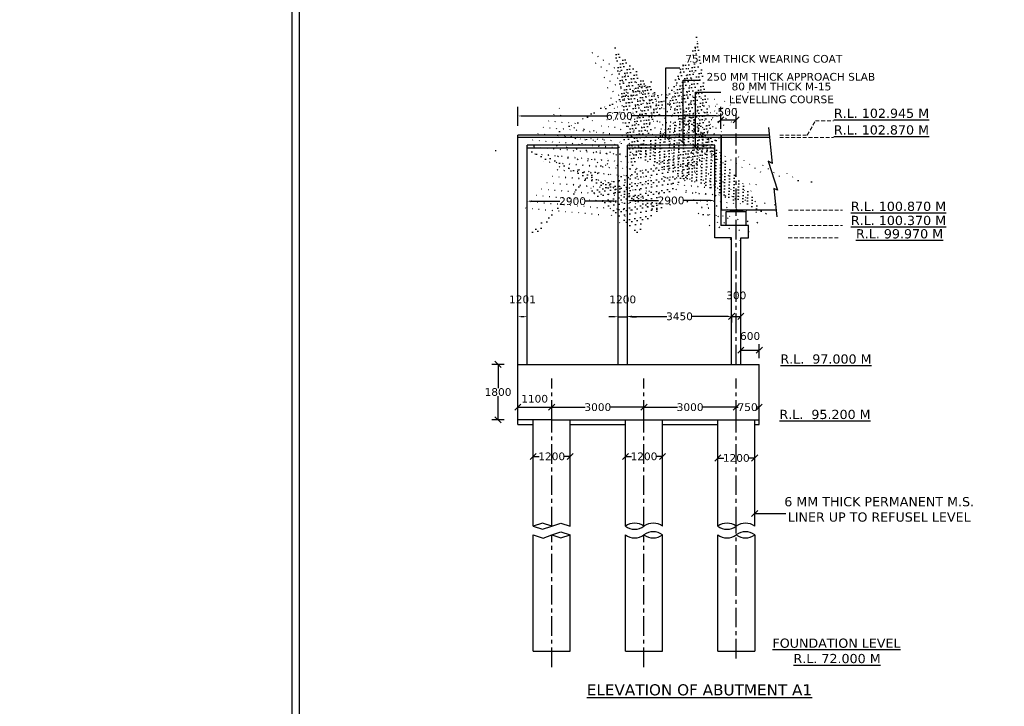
# Model space of a CAD drawing. Header units: millimetres. Extents: x -7746077780 to -3844657605, y -13315294818 to -6656873469.
# Tile 112 of 129: x -3871358880 to -3871326872, y -6657880933 to -6657858612. Entities that reach past the tile are written whole.
import ezdxf

# ---------------------------------------------------------------- set-up
doc = ezdxf.new("R2010")
doc.units = ezdxf.units.MM
doc.header["$MEASUREMENT"] = 0
doc.header["$PDMODE"] = 2
doc.linetypes.add('CENTER', pattern=[50.800000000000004, 31.75, -6.35, 6.35, -6.35])
doc.linetypes.add('HIDDEN', pattern=[0.375, 0.25, -0.125])
doc.layers.add('TEX', color=6, linetype='Continuous')
doc.layers.add('TEXT', color=7, linetype='Continuous')
doc.styles.get("Standard").update_dxf_attribs({"font": 'verdana.ttf', "height": 250})
doc.dimstyles.new('Copy of ISO-25--------4', dxfattribs={"dimtxt": 200, "dimasz": 150, "dimexe": 300, "dimexo": 300, "dimgap": 0.02, "dimtad": 0, "dimtih": 1, "dimtoh": 1, "dimdec": 0, "dimlfac": 4, "dimdsep": 46, "dimtxsty": 'Standard', "dimcen": 150, "dimclrd": 1, "dimclre": 1, "dimclrt": 1, "dimadec": 0, "dimazin": 0, "dimtfac": 1, "dimtdec": 0, "dimtmove": 2, "dimatfit": 3, "dimfxl": 0, "dimarcsym": 0})
doc.dimstyles.new('ISO-25', dxfattribs={"dimtxt": 250, "dimasz": 200, "dimexe": 200, "dimexo": 200, "dimgap": 0.02, "dimtad": 0, "dimtih": 1, "dimtoh": 1, "dimdec": 0, "dimdsep": 46, "dimtxsty": 'Standard', "dimblk": 'OBLIQUE', "dimcen": 150, "dimclrd": 1, "dimclre": 1, "dimclrt": 1, "dimadec": 0, "dimazin": 0, "dimtfac": 1, "dimtdec": 0, "dimtmove": 2, "dimatfit": 3, "dimldrblk": 'OBLIQUE', "dimfxl": 0, "dimarcsym": 0})

# ---------------------------------------------------------------- blocks, each defined once
blk = doc.blocks.new('_Oblique')
at = {"color": 0, "linetype": 'ByBlock', "lineweight": -2}
blk.add_line((-0.5, -0.5), (0.5, 0.5), dxfattribs=at)
blk = doc.blocks.new('*D877')
at = {"color": 1, "lineweight": -2, "ltscale": 20, "transparency": 16777216}
for p, q in [((-3871342685.522463, -6657871418.011982), (-3871342685.522463, -6657871009.709133)), ((-3871342685.522463, -6657871209.709133), (-3871341585.522388, -6657871209.709133)), ((-3871341585.522388, -6657871418.011982), (-3871341585.522388, -6657871009.709133))]:
    blk.add_line(p, q, dxfattribs=at)
at = {"layer": 'Defpoints', "color": 0, "ltscale": 20, "transparency": 16777216}
for p in [(-3871341585.522388, -6657871209.709133), (-3871342685.522463, -6657871618.011982), (-3871341585.522388, -6657871618.011982)]:
    blk.add_point(p, dxfattribs=at)
at = {"color": 1, "lineweight": -2, "ltscale": 20, "transparency": 16777216, "xscale": 200, "yscale": 200, "zscale": 200, "rotation": 180}
blk.add_blockref('_Oblique', (-3871342685.522463, -6657871209.709133), dxfattribs=at)
at = {"color": 1, "lineweight": -2, "ltscale": 20, "transparency": 16777216, "xscale": 200, "yscale": 200, "zscale": 200}
blk.add_blockref('_Oblique', (-3871341585.522388, -6657871209.709133), dxfattribs=at)
at = {"color": 1, "ltscale": 20, "transparency": 16777216, "insert": (-3871342140.53721, -6657870936.18033), "char_height": 250, "attachment_point": 5}
blk.add_mtext('1100', dxfattribs=at)
blk = doc.blocks.new('*D878')
at = {"color": 1, "lineweight": -2, "ltscale": 20, "transparency": 16777216}
for p, q in [((-3871339185.522616, -6657872609.70913), (-3871339185.522616, -6657872609.709128)), ((-3871339185.522616, -6657872809.709128), (-3871338988.077876, -6657872809.709128)), ((-3871337985.522618, -6657872809.709128), (-3871338182.967359, -6657872809.709128))]:
    blk.add_line(p, q, dxfattribs=at)
at = {"layer": 'Defpoints', "color": 0, "ltscale": 20, "transparency": 16777216}
for p in [(-3871339185.522616, -6657872809.70913), (-3871337985.522618, -6657872809.709128), (-3871337985.522618, -6657872809.709128)]:
    blk.add_point(p, dxfattribs=at)
at = {"color": 1, "lineweight": -2, "ltscale": 20, "transparency": 16777216, "xscale": 200, "yscale": 200, "zscale": 200, "rotation": 180}
blk.add_blockref('_Oblique', (-3871339185.522616, -6657872809.709128), dxfattribs=at)
at = {"color": 1, "lineweight": -2, "ltscale": 20, "transparency": 16777216, "xscale": 200, "yscale": 200, "zscale": 200}
blk.add_blockref('_Oblique', (-3871337985.522618, -6657872809.709128), dxfattribs=at)
at = {"color": 1, "ltscale": 20, "transparency": 16777216, "insert": (-3871338585.522617, -6657872809.709128), "char_height": 250, "attachment_point": 5}
blk.add_mtext('1200', dxfattribs=at)
blk = doc.blocks.new('*D879')
at = {"color": 1, "lineweight": -2, "ltscale": 20, "transparency": 16777216}
for p, q in [((-3871335590.646975, -6657871418.011979), (-3871335590.646975, -6657871009.70913)), ((-3871335590.646975, -6657871209.70913), (-3871335519.310359, -6657871209.70913)), ((-3871334840.646975, -6657871209.70913), (-3871334911.98359, -6657871209.70913)), ((-3871334840.646975, -6657871418.011979), (-3871334840.646975, -6657871009.70913))]:
    blk.add_line(p, q, dxfattribs=at)
at = {"layer": 'Defpoints', "color": 0, "ltscale": 20, "transparency": 16777216}
for p in [(-3871335590.646975, -6657871209.70913), (-3871335590.646975, -6657871618.011979), (-3871334840.646975, -6657871618.011979)]:
    blk.add_point(p, dxfattribs=at)
at = {"color": 1, "lineweight": -2, "ltscale": 20, "transparency": 16777216, "xscale": 200, "yscale": 200, "zscale": 200, "rotation": 180}
blk.add_blockref('_Oblique', (-3871335590.646975, -6657871209.70913), dxfattribs=at)
at = {"color": 1, "lineweight": -2, "ltscale": 20, "transparency": 16777216, "xscale": 200, "yscale": 200, "zscale": 200}
blk.add_blockref('_Oblique', (-3871334840.646975, -6657871209.70913), dxfattribs=at)
at = {"color": 1, "ltscale": 20, "transparency": 16777216, "insert": (-3871335215.646975, -6657871209.70913), "char_height": 250, "attachment_point": 5}
blk.add_mtext('750', dxfattribs=at)
blk = doc.blocks.new('*D880')
at = {"color": 1, "lineweight": -2, "ltscale": 20, "transparency": 16777216}
for p, q in [((-3871336185.522616, -6657872661.791063), (-3871336185.522616, -6657872661.791062)), ((-3871334985.522617, -6657872661.791064), (-3871334985.522617, -6657872661.791062)), ((-3871336185.522616, -6657872861.791062), (-3871335988.077875, -6657872861.791062)), ((-3871334985.522617, -6657872861.791062), (-3871335182.967358, -6657872861.791062))]:
    blk.add_line(p, q, dxfattribs=at)
at = {"layer": 'Defpoints', "color": 0, "ltscale": 20, "transparency": 16777216}
for p in [(-3871336185.522616, -6657872861.791062), (-3871336185.522616, -6657872861.791063), (-3871334985.522617, -6657872861.791064)]:
    blk.add_point(p, dxfattribs=at)
at = {"color": 1, "lineweight": -2, "ltscale": 20, "transparency": 16777216, "xscale": 200, "yscale": 200, "zscale": 200, "rotation": 180}
blk.add_blockref('_Oblique', (-3871336185.522616, -6657872861.791062), dxfattribs=at)
at = {"color": 1, "lineweight": -2, "ltscale": 20, "transparency": 16777216, "xscale": 200, "yscale": 200, "zscale": 200}
blk.add_blockref('_Oblique', (-3871334985.522617, -6657872861.791062), dxfattribs=at)
at = {"color": 1, "ltscale": 20, "transparency": 16777216, "insert": (-3871335585.522616, -6657872861.791062), "char_height": 250, "attachment_point": 5}
blk.add_mtext('1200', dxfattribs=at)
blk = doc.blocks.new('*D881')
at = {"color": 1, "lineweight": -2, "ltscale": 20, "transparency": 16777216}
for p, q in [((-3871343130.522461, -6657869818.011983), (-3871343530.522464, -6657869818.011983)), ((-3871343330.522464, -6657869818.011983), (-3871343330.522464, -6657870587.283454)), ((-3871343330.522464, -6657871618.011982), (-3871343330.522464, -6657870848.740512)), ((-3871343130.522464, -6657871618.011982), (-3871343530.522464, -6657871618.011982))]:
    blk.add_line(p, q, dxfattribs=at)
at = {"layer": 'Defpoints', "color": 0, "ltscale": 20, "transparency": 16777216}
for p in [(-3871342930.522461, -6657869818.011983), (-3871343330.522464, -6657871618.011982), (-3871342930.522464, -6657871618.011982)]:
    blk.add_point(p, dxfattribs=at)
at = {"color": 1, "lineweight": -2, "ltscale": 20, "transparency": 16777216, "xscale": 200, "yscale": 200, "zscale": 200}
for p, rotation in [((-3871343330.522464, -6657869818.011983), 90), ((-3871343330.522464, -6657871618.011982), 270)]:
    blk.add_blockref('_Oblique', p, dxfattribs=dict(at, rotation=rotation))
at = {"color": 1, "ltscale": 20, "transparency": 16777216, "insert": (-3871343330.522463, -6657870718.011984), "char_height": 250, "attachment_point": 5}
blk.add_mtext('1800', dxfattribs=at)
blk = doc.blocks.new('*D882')
at = {"color": 1, "lineweight": -2, "ltscale": 20, "transparency": 16777216}
for p, q in [((-3871335435.522691, -6657869618.011981), (-3871335435.522691, -6657869158.011979)), ((-3871334835.522617, -6657869618.01198), (-3871334835.522617, -6657869158.011979)), ((-3871335435.522691, -6657869358.011979), (-3871334835.522617, -6657869358.011979))]:
    blk.add_line(p, q, dxfattribs=at)
at = {"layer": 'Defpoints', "color": 0, "ltscale": 20, "transparency": 16777216}
for p in [(-3871334835.522617, -6657869358.011979), (-3871335435.522691, -6657869818.011981), (-3871334835.522617, -6657869818.01198)]:
    blk.add_point(p, dxfattribs=at)
at = {"color": 1, "lineweight": -2, "ltscale": 20, "transparency": 16777216, "xscale": 200, "yscale": 200, "zscale": 200, "rotation": 180}
blk.add_blockref('_Oblique', (-3871335435.522691, -6657869358.011979), dxfattribs=at)
at = {"color": 1, "lineweight": -2, "ltscale": 20, "transparency": 16777216, "xscale": 200, "yscale": 200, "zscale": 200}
blk.add_blockref('_Oblique', (-3871334835.522617, -6657869358.011979), dxfattribs=at)
at = {"color": 1, "ltscale": 20, "transparency": 16777216, "insert": (-3871335135.522654, -6657868897.760206), "char_height": 250, "attachment_point": 5}
blk.add_mtext('600', dxfattribs=at)
blk = doc.blocks.new('*D890')
at = {"color": 1, "lineweight": -2, "ltscale": 20, "transparency": 16777216}
for p, q in [((-3871335735.52269, -6657868209.270795), (-3871335735.52269, -6657868457.596532)), ((-3871335735.52269, -6657868257.596532), (-3871335435.522691, -6657868257.596532)), ((-3871335435.522691, -6657868105.444486), (-3871335435.522691, -6657868057.596532))]:
    blk.add_line(p, q, dxfattribs=at)
at = {"layer": 'Defpoints', "color": 0, "ltscale": 20, "transparency": 16777216}
for p in [(-3871335735.52269, -6657868009.270795), (-3871335435.522691, -6657868257.596532), (-3871335435.522691, -6657868305.444486)]:
    blk.add_point(p, dxfattribs=at)
at = {"color": 1, "lineweight": -2, "ltscale": 20, "transparency": 16777216, "xscale": 200, "yscale": 200, "zscale": 200, "rotation": 180}
blk.add_blockref('_Oblique', (-3871335735.52269, -6657868257.596532), dxfattribs=at)
at = {"color": 1, "lineweight": -2, "ltscale": 20, "transparency": 16777216, "xscale": 200, "yscale": 200, "zscale": 200}
blk.add_blockref('_Oblique', (-3871335435.522691, -6657868257.596532), dxfattribs=at)
at = {"color": 1, "ltscale": 20, "transparency": 16777216, "insert": (-3871335585.52269, -6657867576.32727), "char_height": 250, "attachment_point": 5}
blk.add_mtext('300', dxfattribs=at)
blk = doc.blocks.new('*D892')
at = {"color": 1, "lineweight": -2, "ltscale": 20, "transparency": 16777216}
for p, q in [((-3871336085.871163, -6657862164.678081), (-3871336085.871163, -6657861667.002746)), ((-3871336085.871163, -6657861867.002746), (-3871335585.522689, -6657861867.002746)), ((-3871335585.522689, -6657862164.678084), (-3871335585.522689, -6657861667.002746))]:
    blk.add_line(p, q, dxfattribs=at)
at = {"layer": 'Defpoints', "color": 0, "ltscale": 20, "transparency": 16777216}
for p in [(-3871335585.522689, -6657861867.002746), (-3871336085.871163, -6657862364.678081), (-3871335585.522689, -6657862364.678084)]:
    blk.add_point(p, dxfattribs=at)
at = {"color": 1, "lineweight": -2, "ltscale": 20, "transparency": 16777216, "xscale": 200, "yscale": 200, "zscale": 200, "rotation": 180}
blk.add_blockref('_Oblique', (-3871336085.871163, -6657861867.002746), dxfattribs=at)
at = {"color": 1, "lineweight": -2, "ltscale": 20, "transparency": 16777216, "xscale": 200, "yscale": 200, "zscale": 200}
blk.add_blockref('_Oblique', (-3871335585.522689, -6657861867.002746), dxfattribs=at)
at = {"color": 1, "ltscale": 20, "transparency": 16777216, "insert": (-3871335868.150657, -6657861613.34913), "char_height": 250, "attachment_point": 5}
blk.add_mtext('500', dxfattribs=at)
blk = doc.blocks.new('*D894')
at = {"color": 1, "lineweight": -2, "ltscale": 20, "transparency": 16777216}
for p, q in [((-3871338585.522617, -6657871418.011981), (-3871338585.522617, -6657871009.70913)), ((-3871338585.522617, -6657871209.70913), (-3871337497.39621, -6657871209.70913)), ((-3871335585.522617, -6657871209.70913), (-3871336673.649024, -6657871209.70913)), ((-3871335585.522617, -6657871418.011979), (-3871335585.522617, -6657871009.70913))]:
    blk.add_line(p, q, dxfattribs=at)
at = {"layer": 'Defpoints', "color": 0, "ltscale": 20, "transparency": 16777216}
for p in [(-3871335585.522617, -6657871209.70913), (-3871338585.522617, -6657871618.011981), (-3871335585.522617, -6657871618.011979)]:
    blk.add_point(p, dxfattribs=at)
at = {"color": 1, "lineweight": -2, "ltscale": 20, "transparency": 16777216, "xscale": 200, "yscale": 200, "zscale": 200, "rotation": 180}
blk.add_blockref('_Oblique', (-3871338585.522617, -6657871209.70913), dxfattribs=at)
at = {"color": 1, "lineweight": -2, "ltscale": 20, "transparency": 16777216, "xscale": 200, "yscale": 200, "zscale": 200}
blk.add_blockref('_Oblique', (-3871335585.522617, -6657871209.70913), dxfattribs=at)
at = {"color": 1, "ltscale": 20, "transparency": 16777216, "insert": (-3871337085.522617, -6657871209.70913), "char_height": 250, "attachment_point": 5}
blk.add_mtext('3000', dxfattribs=at)
blk = doc.blocks.new('*D900')
at = {"layer": 'Defpoints', "color": 0, "ltscale": 20, "transparency": 16777216}
for p in [(-3871339126.399044, -6657868268.077665), (-3871339426.399044, -6657868406.080232), (-3871339126.399044, -6657868406.080232)]:
    blk.add_point(p, dxfattribs=at)
at = {"layer": 'TEX', "color": 1, "lineweight": -2, "ltscale": 20, "transparency": 16777216}
for p, q in [((-3871339426.399044, -6657868106.080232), (-3871339426.399044, -6657867968.077665)), ((-3871339126.399044, -6657868106.080232), (-3871339126.399044, -6657867968.077665)), ((-3871339576.399044, -6657868268.077665), (-3871339726.399044, -6657868268.077665)), ((-3871339426.399044, -6657868268.077665), (-3871339126.399044, -6657868268.077665)), ((-3871338976.399044, -6657868268.077665), (-3871338826.399044, -6657868268.077665))]:
    blk.add_line(p, q, dxfattribs=at)
at = {"layer": 'TEX', "color": 1, "ltscale": 20, "transparency": 16777216}
for points in [[(-3871339576.399044, -6657868243.077665), (-3871339576.399044, -6657868293.077665), (-3871339426.399044, -6657868268.077665)], [(-3871338976.399044, -6657868243.077665), (-3871338976.399044, -6657868293.077665), (-3871339126.399044, -6657868268.077665)]]:
    blk.add_solid(points, dxfattribs=at)
at = {"layer": 'TEX', "color": 1, "ltscale": 20, "transparency": 16777216, "insert": (-3871339276.399044, -6657867707.657994), "char_height": 250, "attachment_point": 5}
blk.add_mtext('1200', dxfattribs=at)
blk = doc.blocks.new('*D901')
at = {"layer": 'Defpoints', "color": 0, "ltscale": 20, "transparency": 16777216}
for p in [(-3871335735.52269, -6657868257.596532), (-3871339126.399044, -6657868614.912416), (-3871335735.52269, -6657868614.912417)]:
    blk.add_point(p, dxfattribs=at)
at = {"layer": 'TEX', "color": 1, "lineweight": -2, "ltscale": 20, "transparency": 16777216}
for p, q in [((-3871339126.399044, -6657868314.912416), (-3871339126.399044, -6657867957.596532)), ((-3871335735.52269, -6657868314.912417), (-3871335735.52269, -6657867957.596532)), ((-3871338976.399044, -6657868257.596532), (-3871337842.83446, -6657868257.596532)), ((-3871335885.52269, -6657868257.596532), (-3871337019.087274, -6657868257.596532))]:
    blk.add_line(p, q, dxfattribs=at)
at = {"layer": 'TEX', "color": 1, "ltscale": 20, "transparency": 16777216}
for points in [[(-3871338976.399044, -6657868232.596532), (-3871338976.399044, -6657868282.596532), (-3871339126.399044, -6657868257.596532)], [(-3871335885.52269, -6657868232.596532), (-3871335885.52269, -6657868282.596532), (-3871335735.52269, -6657868257.596532)]]:
    blk.add_solid(points, dxfattribs=at)
at = {"layer": 'TEX', "color": 1, "ltscale": 20, "transparency": 16777216, "insert": (-3871337430.960867, -6657868257.596532), "char_height": 250, "attachment_point": 5}
blk.add_mtext('3450', dxfattribs=at)
blk = doc.blocks.new('*D902')
at = {"layer": 'Defpoints', "color": 0, "ltscale": 20, "transparency": 16777216}
for p in [(-3871342386.1433, -6657864512.08199), (-3871342386.1433, -6657866069.511772), (-3871339427.019885, -6657866062.891296)]:
    blk.add_point(p, dxfattribs=at)
at = {"layer": 'TEX', "color": 1, "lineweight": -2, "ltscale": 20, "transparency": 16777216}
for p, q in [((-3871342386.1433, -6657865769.511772), (-3871342386.1433, -6657864212.08199)), ((-3871339427.019885, -6657865762.891296), (-3871339427.019885, -6657864212.08199)), ((-3871342236.1433, -6657864512.08199), (-3871341318.958879, -6657864512.08199)), ((-3871339577.019885, -6657864512.08199), (-3871340494.204306, -6657864512.08199))]:
    blk.add_line(p, q, dxfattribs=at)
at = {"layer": 'TEX', "color": 1, "ltscale": 20, "transparency": 16777216}
for points in [[(-3871342236.1433, -6657864487.08199), (-3871342236.1433, -6657864537.08199), (-3871342386.1433, -6657864512.08199)], [(-3871339577.019885, -6657864487.08199), (-3871339577.019885, -6657864537.08199), (-3871339427.019885, -6657864512.08199)]]:
    blk.add_solid(points, dxfattribs=at)
at = {"layer": 'TEX', "color": 1, "ltscale": 20, "transparency": 16777216, "insert": (-3871340906.581593, -6657864512.08199), "char_height": 250, "attachment_point": 5}
blk.add_mtext('2900', dxfattribs=at)
blk = doc.blocks.new('*D903')
at = {"layer": 'Defpoints', "color": 0, "ltscale": 20, "transparency": 16777216}
for p in [(-3871342685.522538, -6657868267.227772), (-3871342685.522538, -6657868267.227772), (-3871342385.371867, -6657868267.227773)]:
    blk.add_point(p, dxfattribs=at)
at = {"layer": 'TEX', "color": 1, "lineweight": -2, "ltscale": 20, "transparency": 16777216}
for p, q in [((-3871342385.371867, -6657867967.227773), (-3871342385.371867, -6657867967.227772)), ((-3871342535.371867, -6657868267.227772), (-3871342535.522538, -6657868267.227772))]:
    blk.add_line(p, q, dxfattribs=at)
at = {"layer": 'TEX', "color": 1, "ltscale": 20, "transparency": 16777216}
for points in [[(-3871342535.522538, -6657868242.227772), (-3871342535.522538, -6657868292.227772), (-3871342685.522538, -6657868267.227772)], [(-3871342535.371867, -6657868242.227772), (-3871342535.371867, -6657868292.227772), (-3871342385.371867, -6657868267.227772)]]:
    blk.add_solid(points, dxfattribs=at)
at = {"layer": 'TEX', "color": 1, "ltscale": 20, "transparency": 16777216, "insert": (-3871342535.447203, -6657867706.808101), "char_height": 250, "attachment_point": 5}
blk.add_mtext('1201', dxfattribs=at)
blk = doc.blocks.new('*D904')
at = {"layer": 'Defpoints', "color": 0, "ltscale": 20, "transparency": 16777216}
for p in [(-3871339126.399041, -6657864490.005887), (-3871339126.399041, -6657864490.005887), (-3871336285.871163, -6657864490.005887)]:
    blk.add_point(p, dxfattribs=at)
at = {"layer": 'TEX', "color": 1, "lineweight": -2, "ltscale": 20, "transparency": 16777216}
for p, q in [((-3871338976.399041, -6657864490.005887), (-3871338118.512389, -6657864490.005887)), ((-3871336435.871163, -6657864490.005887), (-3871337293.757815, -6657864490.005887))]:
    blk.add_line(p, q, dxfattribs=at)
at = {"layer": 'TEX', "color": 1, "ltscale": 20, "transparency": 16777216}
for points in [[(-3871338976.399041, -6657864465.005887), (-3871338976.399041, -6657864515.005887), (-3871339126.399041, -6657864490.005887)], [(-3871336435.871163, -6657864465.005887), (-3871336435.871163, -6657864515.005887), (-3871336285.871163, -6657864490.005887)]]:
    blk.add_solid(points, dxfattribs=at)
at = {"layer": 'TEX', "color": 1, "ltscale": 20, "transparency": 16777216, "insert": (-3871337706.135102, -6657864490.005887), "char_height": 250, "attachment_point": 5}
blk.add_mtext('2900', dxfattribs=at)
blk = doc.blocks.new('*D905')
at = {"layer": 'Defpoints', "color": 0, "ltscale": 20, "transparency": 16777216}
for p in [(-3871342685.522536, -6657861742.880954), (-3871336085.871163, -6657861867.002746), (-3871342685.522536, -6657862364.678083)]:
    blk.add_point(p, dxfattribs=at)
at = {"layer": 'TEX', "color": 1, "lineweight": -2, "ltscale": 20, "transparency": 16777216}
for p, q in [((-3871342685.522536, -6657862064.678083), (-3871342685.522536, -6657861442.880954)), ((-3871336085.871163, -6657861567.002746), (-3871336085.871163, -6657861442.880954)), ((-3871342535.522536, -6657861742.880954), (-3871339800.088912, -6657861742.880954)), ((-3871336235.871163, -6657861742.880954), (-3871338971.304788, -6657861742.880954))]:
    blk.add_line(p, q, dxfattribs=at)
at = {"layer": 'TEX', "color": 1, "ltscale": 20, "transparency": 16777216}
for points in [[(-3871342535.522536, -6657861717.880954), (-3871342535.522536, -6657861767.880954), (-3871342685.522536, -6657861742.880954)], [(-3871336235.871163, -6657861717.880954), (-3871336235.871163, -6657861767.880954), (-3871336085.871163, -6657861742.880954)]]:
    blk.add_solid(points, dxfattribs=at)
at = {"layer": 'TEX', "color": 1, "ltscale": 20, "transparency": 16777216, "insert": (-3871339385.69685, -6657861742.880954), "char_height": 250, "attachment_point": 5}
blk.add_mtext('6700', dxfattribs=at)
blk = doc.blocks.new('*D801')
at = {"color": 1, "lineweight": -2, "ltscale": 20, "transparency": 16777216}
for p, q in [((-3871342185.522462, -6657872609.709129), (-3871342185.522462, -6657872609.709127)), ((-3871342185.522462, -6657872809.709127), (-3871341988.077722, -6657872809.709127)), ((-3871340985.522464, -6657872809.709127), (-3871341182.967204, -6657872809.709127))]:
    blk.add_line(p, q, dxfattribs=at)
at = {"layer": 'Defpoints', "color": 0, "ltscale": 20, "transparency": 16777216}
for p in [(-3871342185.522462, -6657872809.709129), (-3871340985.522464, -6657872809.709127), (-3871340985.522464, -6657872809.709127)]:
    blk.add_point(p, dxfattribs=at)
at = {"color": 1, "lineweight": -2, "ltscale": 20, "transparency": 16777216, "xscale": 200, "yscale": 200, "zscale": 200, "rotation": 180}
blk.add_blockref('_Oblique', (-3871342185.522462, -6657872809.709127), dxfattribs=at)
at = {"color": 1, "lineweight": -2, "ltscale": 20, "transparency": 16777216, "xscale": 200, "yscale": 200, "zscale": 200}
blk.add_blockref('_Oblique', (-3871340985.522464, -6657872809.709127), dxfattribs=at)
at = {"color": 1, "ltscale": 20, "transparency": 16777216, "insert": (-3871341585.522463, -6657872809.709127), "char_height": 250, "attachment_point": 5}
blk.add_mtext('1200', dxfattribs=at)
blk = doc.blocks.new('*D802')
at = {"color": 1, "lineweight": -2, "ltscale": 20, "transparency": 16777216}
for p, q in [((-3871341585.522617, -6657871417.584796), (-3871341585.522617, -6657871009.281945)), ((-3871341585.522617, -6657871209.281945), (-3871340497.39621, -6657871209.281945)), ((-3871338585.522617, -6657871209.281945), (-3871339673.649024, -6657871209.281945)), ((-3871338585.522617, -6657871417.584794), (-3871338585.522617, -6657871009.281945))]:
    blk.add_line(p, q, dxfattribs=at)
at = {"layer": 'Defpoints', "color": 0, "ltscale": 20, "transparency": 16777216}
for p in [(-3871338585.522617, -6657871209.281945), (-3871341585.522617, -6657871617.584796), (-3871338585.522617, -6657871617.584794)]:
    blk.add_point(p, dxfattribs=at)
at = {"color": 1, "lineweight": -2, "ltscale": 20, "transparency": 16777216, "xscale": 200, "yscale": 200, "zscale": 200, "rotation": 180}
blk.add_blockref('_Oblique', (-3871341585.522617, -6657871209.281945), dxfattribs=at)
at = {"color": 1, "lineweight": -2, "ltscale": 20, "transparency": 16777216, "xscale": 200, "yscale": 200, "zscale": 200}
blk.add_blockref('_Oblique', (-3871338585.522617, -6657871209.281945), dxfattribs=at)
at = {"color": 1, "ltscale": 20, "transparency": 16777216, "insert": (-3871340085.522617, -6657871209.281945), "char_height": 250, "attachment_point": 5}
blk.add_mtext('3000', dxfattribs=at)

msp = doc.modelspace()

# ---------------------------------------------------------------- hatches: boundary and pattern name
at = {"ltscale": 20}
h = msp.add_hatch(dxfattribs=at)
h.set_pattern_fill('AR-CONC', color=256, scale=30, style=0)
h.set_pattern_definition([(49.99999999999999, (677571.3327198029, -414365.2043104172), (215.178054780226, -18.82564049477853), [22.5, -247.5]), (355, (677571.3327198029, -414365.2043104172), (-41.62540008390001, 225.6576401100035), [18, -198]), (100.4514, (677589.2642240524, -414366.7731122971), (173.5528145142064, 206.8318626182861), [19.12205699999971, -210.3426335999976]), (46.18420000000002, (677571.3327198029, -414305.2043104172), (320.1723145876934, -49.65570429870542), [33.7499999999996, -371.2499999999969]), (96.63559999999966, (677598.0137434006, -414309.3423032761), (280.398811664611, 292.2353612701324), [28.68308639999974, -315.5138999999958]), (351.1842000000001, (677571.3327198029, -414305.2043104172), (280.3985835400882, 292.2355802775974), [27, -297]), (21, (677601.3327198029, -414320.2043104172), (179.0721156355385, -120.7856671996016), [22.5, -247.5]), (326, (677601.3327198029, -414320.2043104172), (72.9945995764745, 217.5450135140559), [18, -198]), (71.45140000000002, (677616.2553892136, -414330.2697935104), (252.0667885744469, 96.7591490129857), [19.12205699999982, -210.3426335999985]), (37.50000000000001, (677571.3327198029, -414365.2043104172), (3.647956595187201, 99.86815614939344), [0, -195.6, 0, -201, 0, -198.75]), (7.499999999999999, (677571.3327198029, -414365.2043104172), (78.92086123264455, 118.323513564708), [0, -114.6, 0, -191.1, 0, -75.75]), (327.5, (677504.4327192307, -414365.2043104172), (160.1467308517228, -6.76646152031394), [0, -75, 0, -234, 0, -310.5]), (317.5, (677474.4327192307, -414365.2043104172), (174.9558508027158, 30.03149469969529), [0, -97.5, 0, -155.4, 0, -220.5])])
h.paths.add_polyline_path([(-3871339426.399043, -6657862689.723535), (-3871342384.832554, -6657862689.72354), (-3871342384.842227, -6657862789.762245), (-3871339785.174218, -6657862789.723536), (-3871339426.399045, -6657862789.723536)])
h = msp.add_hatch(dxfattribs=at)
h.set_pattern_fill('AR-CONC', color=256, scale=30, style=0)
h.set_pattern_definition([(49.99999999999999, (680970.9842457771, -414365.2043085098), (215.178054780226, -18.82564049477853), [22.5, -247.5]), (355, (680970.9842457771, -414365.2043085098), (-41.62540008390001, 225.6576401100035), [18, -198]), (100.4514, (680988.9157500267, -414366.7731103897), (173.5528145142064, 206.8318626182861), [19.12205699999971, -210.3426335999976]), (46.18420000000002, (680970.9842457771, -414305.2043085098), (320.1723145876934, -49.65570429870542), [33.74999999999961, -371.2499999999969]), (96.63559999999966, (680997.6652693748, -414309.3423013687), (280.398811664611, 292.2353612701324), [28.68308639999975, -315.5138999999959]), (351.1842000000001, (680970.9842457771, -414305.2043085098), (280.3985835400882, 292.2355802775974), [27, -297]), (21, (681000.9842457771, -414320.2043085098), (179.0721156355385, -120.7856671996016), [22.5, -247.5]), (326, (681000.9842457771, -414320.2043085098), (72.9945995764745, 217.5450135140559), [18, -198]), (71.45140000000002, (681015.9069151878, -414330.2697916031), (252.0667885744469, 96.7591490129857), [19.12205699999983, -210.3426335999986]), (37.50000000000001, (680970.9842457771, -414365.2043085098), (3.647956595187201, 99.86815614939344), [0, -195.6, 0, -201, 0, -198.75]), (7.499999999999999, (680970.9842457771, -414365.2043085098), (78.92086123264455, 118.323513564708), [0, -114.6, 0, -191.1, 0, -75.75]), (327.5, (680904.0842452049, -414365.2043085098), (160.1467308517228, -6.76646152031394), [0, -75, 0, -234, 0, -310.5]), (317.5, (680874.0842452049, -414365.2043085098), (174.9558508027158, 30.03149469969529), [0, -97.5, 0, -155.4, 0, -220.5])])
h.paths.add_polyline_path([(-3871336285.871162, -6657862689.723533), (-3871339126.399044, -6657862695.972292), (-3871339126.399044, -6657862789.723535), (-3871336385.522692, -6657862789.723535), (-3871336285.871163, -6657862789.723536)])
for points in [[(-3871335785.52269, -6657864799.081798), (-3871335585.522689, -6657864799.081796), (-3871335585.52269, -6657864843.081796), (-3871335785.52269, -6657864843.081796)], [(-3871335385.522689, -6657864799.081798), (-3871335585.522689, -6657864799.081796), (-3871335585.522689, -6657864843.081796), (-3871335385.522689, -6657864843.081796)]]:
    msp.add_hatch(color=256, dxfattribs=at).paths.add_polyline_path(points)

# ---------------------------------------------------------------- linework, layer by layer
for p, q in [((-3871334406.757269, -6657863286.5465), (-3871334523.607512, -6657862119.771867)), ((-3871336085.871163, -6657862364.678082), (-3871342685.522539, -6657862364.678079)), ((-3871342685.522539, -6657871768.01198), (-3871342685.522536, -6657862364.678083)), ((-3871336085.871161, -6657862364.678081), (-3871342685.522536, -6657862364.678079)), ((-3871336085.871162, -6657862439.83608), (-3871342685.522536, -6657862439.836078)), ((-3871336085.871163, -6657862364.678084), (-3871336085.871163, -6657865299.055943)), ((-3871336065.871165, -6657864799.081811), (-3871336065.871164, -6657862364.678085)), ((-3871334523.607512, -6657862364.678084), (-3871336065.871164, -6657862364.678084)), ((-3871334493.525869, -6657862439.836082), (-3871336065.871163, -6657862439.83608)), ((-3871342385.52246, -6657869824.632456), (-3871342384.832554, -6657862689.723539)), ((-3871339785.174218, -6657862789.723536), (-3871342384.842227, -6657862789.762245)), ((-3871339426.399044, -6657862789.723536), (-3871342384.842227, -6657862789.762245)), ((-3871339426.399044, -6657862689.351816), (-3871339426.423205, -6657862689.694459)), ((-3871336560.993037, -6657862689.351817), (-3871339126.399044, -6657862689.351818)), ((-3871336285.871162, -6657862689.351819), (-3871339126.399044, -6657862689.351819)), ((-3871336385.522691, -6657862689.723535), (-3871339126.399044, -6657862689.723536)), ((-3871336285.871163, -6657862689.723535), (-3871339126.399044, -6657862689.723536)), ((-3871336385.522692, -6657862789.723535), (-3871339126.399044, -6657862789.723535)), ((-3871336285.871162, -6657862789.723536), (-3871339126.399044, -6657862789.723535)), ((-3871336285.871163, -6657865699.03018), (-3871336285.871163, -6657862689.351821)), ((-3871334268.056422, -6657864799.081811), (-3871336065.871164, -6657864799.08181)), ((-3871335585.522689, -6657864799.081796), (-3871335785.52269, -6657864799.081796)), ((-3871335785.52269, -6657864799.081798), (-3871335785.52269, -6657864843.081796)), ((-3871335585.522689, -6657864799.081796), (-3871335385.522689, -6657864799.081796)), ((-3871335585.522689, -6657864799.081798), (-3871335585.522689, -6657864843.081796)), ((-3871335585.522689, -6657864799.081798), (-3871335585.522689, -6657864843.081796)), ((-3871335385.522689, -6657864799.081798), (-3871335385.522689, -6657864843.081796)), ((-3871335910.522689, -6657865299.081798), (-3871335910.522689, -6657864843.081796)), ((-3871335910.522689, -6657864843.081798), (-3871335260.522689, -6657864843.081798)), ((-3871335260.522689, -6657865299.081798), (-3871335260.522689, -6657864843.081796)), ((-3871335185.871162, -6657865299.055944), (-3871336085.871163, -6657865299.055943)), ((-3871335185.871163, -6657865699.030181), (-3871335185.871163, -6657865299.055943)), ((-3871335735.522688, -6657865699.03018), (-3871336285.871163, -6657865699.03018)), ((-3871335735.522691, -6657869818.011981), (-3871335735.522688, -6657865699.03018)), ((-3871335435.522691, -6657869818.011981), (-3871335435.522689, -6657865698.565549)), ((-3871335435.522689, -6657865699.030181), (-3871335185.871163, -6657865699.030181)), ((-3871335185.871163, -6657865699.030181), (-3871335185.871163, -6657865699.030181)), ((-3871342685.522538, -6657869818.011979), (-3871334835.522617, -6657869818.011981)), ((-3871334835.522618, -6657871768.011981), (-3871334835.522617, -6657869818.011981)), ((-3871334835.522617, -6657871618.011981), (-3871334835.522617, -6657869818.011981)), ((-3871342685.522539, -6657871768.01198), (-3871342185.522464, -6657871768.01198)), ((-3871342185.522464, -6657875079.70913), (-3871342185.522464, -6657871618.01198)), ((-3871341585.522388, -6657871618.011982), (-3871334835.522618, -6657871618.011981)), ((-3871340985.522464, -6657875079.709133), (-3871340985.522463, -6657871618.01198)), ((-3871340985.522462, -6657871768.011979), (-3871339185.522618, -6657871768.011979)), ((-3871339185.522618, -6657875079.709129), (-3871339185.522618, -6657871618.011979)), ((-3871337985.522618, -6657875079.709132), (-3871337985.522617, -6657871618.011979)), ((-3871337985.522617, -6657871768.01198), (-3871336185.522617, -6657871768.011981)), ((-3871336185.522616, -6657875079.709132), (-3871336185.522617, -6657871618.011979)), ((-3871335585.522617, -6657871618.011981), (-3871335210.522617, -6657871618.011981)), ((-3871335210.522617, -6657871618.011981), (-3871334835.522617, -6657871618.011981)), ((-3871334985.522617, -6657875079.709128), (-3871334985.522617, -6657871618.011979)), ((-3871334985.522617, -6657871768.01198), (-3871334835.522618, -6657871768.011981)), ((-3871342185.522464, -6657879138.011981), (-3871342185.522464, -6657875359.709132)), ((-3871340985.522464, -6657879138.011981), (-3871340985.522464, -6657875359.709132)), ((-3871339185.522618, -6657879138.01198), (-3871339185.522618, -6657875359.709131)), ((-3871337985.522618, -6657879138.01198), (-3871337985.522618, -6657875359.709131)), ((-3871336185.522691, -6657879138.011979), (-3871336185.52269, -6657875359.70913)), ((-3871334985.522161, -6657875359.709474), (-3871334985.522691, -6657879138.011981)), ((-3871342185.522464, -6657879138.01198), (-3871340985.522464, -6657879138.011981)), ((-3871339185.522618, -6657879138.011979), (-3871337985.522618, -6657879138.01198)), ((-3871336185.522691, -6657879138.011979), (-3871334985.522691, -6657879138.011981)), ((-3871336185.522691, -6657879138.01198), (-3871334985.522691, -6657879138.011981))]:
    msp.add_line(p, q, dxfattribs=at)
msp.add_lwpolyline([(-3871334406.757269, -6657863286.546502), (-3871334545.191497, -6657863213.446916), (-3871334240.792618, -6657864150.675881), (-3871334366.478383, -6657864103.247909), (-3871334268.056422, -6657865019.351081)], dxfattribs=at)
for centre, start, end in [((-3871338885.522615, -6657875479.412679), 53.10972106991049, 126.8902789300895), ((-3871338285.52262, -6657875479.412679), 52.7600674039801, 126.8902789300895), ((-3871335885.522614, -6657875479.412679), 53.10972106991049, 126.8902789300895), ((-3871335285.522618, -6657875479.412679), 52.7600674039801, 126.8902789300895), ((-3871338885.522615, -6657874960.006152), 233.1096445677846, 306.8903554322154), ((-3871338885.522615, -6657874680.005584), 233.1096992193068, 306.8903007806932), ((-3871338285.52262, -6657875759.412677), 53.10964456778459, 126.8903554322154), ((-3871338285.52262, -6657874960.005582), 233.1096992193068, 306.8903007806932), ((-3871335885.522614, -6657874960.006152), 233.1096445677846, 306.8903554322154), ((-3871335885.522614, -6657874680.005583), 233.1096992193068, 306.8903007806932), ((-3871335285.522618, -6657875759.412677), 53.10964456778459, 126.8903554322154), ((-3871335285.522618, -6657874960.005582), 233.1096992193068, 306.8903007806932)]:
    msp.add_arc(centre, 499.7628690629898, start, end, dxfattribs=at)
at = {"layer": 'TEX', "color": 4, "linetype": 'CENTER', "ltscale": 20}
for p, q in [((-3871335585.522691, -6657869818.011981), (-3871335585.522689, -6657862313.298697)), ((-3871341585.522463, -6657871618.011982), (-3871341585.522463, -6657870279.057112)), ((-3871338585.522617, -6657871618.011981), (-3871338585.522617, -6657870279.057111)), ((-3871335585.522617, -6657871618.011981), (-3871335585.522617, -6657870279.057111)), ((-3871341585.522464, -6657875079.709133), (-3871341585.522463, -6657871618.01198)), ((-3871338585.522618, -6657875079.709132), (-3871338585.522617, -6657871618.011979)), ((-3871335585.522617, -6657875079.709131), (-3871335585.522617, -6657871618.011979)), ((-3871341585.522464, -6657879658.01198), (-3871341585.522464, -6657875359.709129)), ((-3871338585.522618, -6657879658.011979), (-3871338585.522618, -6657875359.709128)), ((-3871335585.52254, -6657879378.011925), (-3871335585.52254, -6657875079.709073))]:
    msp.add_line(p, q, dxfattribs=at)
at = {"layer": 'TEX', "color": 0, "ltscale": 20}
for p, q in [((-3871339426.399044, -6657862689.723536), (-3871342384.832526, -6657862689.433454)), ((-3871339426.882527, -6657869818.01198), (-3871339427.157242, -6657862689.723462)), ((-3871339126.399041, -6657869818.01198), (-3871339126.399041, -6657862689.723536)), ((-3871341585.522463, -6657871618.011982), (-3871342685.522463, -6657871618.011982)), ((-3871341885.522461, -6657874979.649811), (-3871342185.522383, -6657875079.709074)), ((-3871341585.522386, -6657875079.709075), (-3871341885.522461, -6657874979.649811)), ((-3871341585.522464, -6657875079.709133), (-3871341283.99754, -6657874979.651571)), ((-3871341283.99754, -6657874979.651571), (-3871340983.08891, -6657875081.546723)), ((-3871342185.522464, -6657875359.709132), (-3871341865.420319, -6657875470.192121)), ((-3871342185.522385, -6657875079.709075), (-3871341885.522461, -6657875179.768454)), ((-3871341885.522461, -6657875179.768454), (-3871341585.522386, -6657875079.709075)), ((-3871341865.420319, -6657875470.192121), (-3871341585.522005, -6657875359.709355)), ((-3871341585.522542, -6657875359.708508), (-3871341285.522466, -6657875259.649243)), ((-3871341585.521616, -6657875359.709202), (-3871341285.522466, -6657875459.767886)), ((-3871341285.522466, -6657875259.649243), (-3871340985.522467, -6657875359.708565)), ((-3871341285.522466, -6657875459.767886), (-3871340985.522467, -6657875359.708565))]:
    msp.add_line(p, q, dxfattribs=at)
at = {"layer": 'TEX', "color": 7, "ltscale": 30}
for points in [[(-3871201363.69097, -6657900618.349594), (-3871350021.212526, -6657900618.349594), (-3871350021.212526, -6657817308.787552), (-3871201363.69097, -6657817308.787552)], [(-3871201573.69097, -6657900438.349594), (-3871349784.811294, -6657900438.349594), (-3871349784.811294, -6657817718.349594), (-3871201573.69097, -6657817718.349594)]]:
    msp.add_lwpolyline(points, close=True, dxfattribs=at)
at = {"layer": 'TEXT', "color": 2, "linetype": 'HIDDEN', "lineweight": 13, "ltscale": 500}
for p, q in [((-3871334174.310107, -6657862439.836082), (-3871332425.091264, -6657862439.836082)), ((-3871333883.889649, -6657864799.039657), (-3871332134.670806, -6657864799.039657)), ((-3871333883.889649, -6657865299.013789), (-3871332134.670806, -6657865299.013789)), ((-3871333893.215094, -6657865699.039647), (-3871332212.685915, -6657865699.039647))]:
    msp.add_line(p, q, dxfattribs=at)
msp.add_lwpolyline([(-3871334174.310108, -6657862364.678211), (-3871333280.39875, -6657862364.678211), (-3871333010.39875, -6657861903.941022), (-3871332420.39875, -6657861903.941022)], dxfattribs=at)

# ---------------------------------------------------------------- texts
at = {"ltscale": 20}
for s, insert, char_height, width, attachment_point in [('75 MM THICK WEARING COAT', (-3871334690.983757, -6657859758.46832), 250, 6303.893643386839, 2), ('250 MM THICK APPROACH SLAB', (-3871333810.918645, -6657860343.090266), 250, 6303.893643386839, 2), ('80 MM THICK M-15 \\PLEVELLING COURSE', (-3871334115.988561, -6657860660.08505), 250, 10744.45674229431, 2), ('{\\LR.L. 102.945 M}', (-3871330863.639542, -6657861503.542962), 300, 5399.898213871, 2), ('{\\LR.L. 102.870 M}', (-3871330866.857174, -6657862044.688704), 300, 5399.898213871, 2), ('{\\LR.L. 100.870 M}', (-3871330311.507913, -6657864528.867934), 300, 5399.898213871, 2), ('{\\LR.L. 100.370 M}', (-3871330311.507913, -6657864988.142068), 300, 5399.898213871, 2), ('{\\LR.L. 99.970 M}', (-3871330277.904634, -6657865421.921881), 300, 5399.898213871, 2), ('{\\LR.L.  97.000 M}', (-3871332669.066907, -6657869492.41341), 300, 5399.898213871, 2), ('{\\LR.L.  95.200 M}', (-3871332699.743874, -6657871294.057821), 300, 5399.898213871, 2), ('6 MM THICK PERMANENT M.S. LINER UP TO REFUSEL LEVEL', (-3871330939.189874, -6657874130.575204), 300, 6939.217535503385, 2), ('\\pi917.33;{\\LFOUNDATION LEVEL \\P\\pi1600.6;R.L. 72.000 M }', (-3871335325.964631, -6657878730.465691), 300, 6037.084575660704, 1), ('{\\LELEVATION OF ABUTMENT A1 }', (-3871336781.983356, -6657880217.269551), 360, 12514.7745372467, 2)]:
    msp.add_mtext(s, dxfattribs=dict(at, insert=insert, char_height=char_height, width=width, attachment_point=attachment_point))
at = {"layer": 'TEX', "char_height": 360, "width": 51867.6690182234, "attachment_point": 1}
for insert in [(-3871720407.093441, -6657861796.297498), (-3871977977.093441, -6657866156.297498)]:
    msp.add_mtext('{\\H1.4583x;\\LNOTES\\l :-\\P}\\P01. TYPE OF BRIDGE ^I^I         - HIGH LEVEL BRIDGE\\P\\P\\P02. LENGTH OF BRIDGE ^I         - 280.000 M. ( 14SPAN @ 20.000 M EACH C/C) \\P\\P\\P03. OVERALL WIDTH ^I^I         - 8.400 M.\\P\\P\\P04. CLEAR WIDTH^I^I         - 7.500 M.\\P\\P\\P05. FORMATION LEVEL^I^I         - R.L. 104.785 M.\\P\\P\\P06. HIGHEST FLOOD LEVEL^I         - R.L. 101.210 M.\\P\\P\\P07.LOWEST    BED  LEVEL              - R.L. 96.510 M.\\P\\P\\P08.SOFFIT LEVEL            ^I         - R.L. 102.710 M.\\P\\P \\P09.CATCHMENT AREA^I^I         - 569.000 SQ. KM.\\P\\P\\P10. DESIGN VELOCITY^I^I         - 2.870 M/SEC.\\P\\P\\P11. DESIGN DISCHARGE^I         - 2868.167 CUMEC.              \\P\\P\\P12.TYPE OF FOUNDATION^I         -  PILE FOUNDATION.\\P\\P\\P13.FOUNDATION LEVEL^I         - AS PER SHOWN IN DRAWING.\\P\\P\\P14. TYPE OF SUB-STRUCTURE        - PIER              - R.C.C. SOLID CIRCULAR PIER\\P^I^I^I^I^I^IABUTMENT - BOX TYPE\\P\\P15. TYPE OF SUPER STRUCTURE    - R.C.C. T - BEAM  SLAB \\P\\P\\P16. TYPE OF BEARING^I^I         - POT -  PTFE  BEARING\\P\\P\\P17. DESIGN LOADING{\\C1;^I                   }-  ONE LANE OF  CLASS 70R OR TWO LANES \\P^I^I^I^I^I^I FOR CLASS A{\\C1;\\P                                                                \\P}18. SBC FOR ABUTMENT/PIER        - 45 T/M².  \\P\\P\\P19. SBC FOR RETURN^I^I         - 20 T/M².  \\P\\P\\P20. WEARING COAT                           - MASTIC ASHPHALT 75 MM THICK. \\P\\pi-1080,l9717.8,t9717.8;(^IB.C. 50MM+ MASTIC ASPHALT 20MM)\\P\\pi0,l0,tz;\\P21. RAILING  - R.C.C. CRASH BARRIER AS PER STD.DRAWING.\\P\\P\\P21. APPROACH SLAB - R.C.C. STRUCTURAL AS PER APPROVED DRAWING.\\P\\P\\P22. EXPANSION JOINT - STRIPSEAL TYPE EXPANSION JOINT.\\P\\P\\P23. NAME PLATE,   DRAINAGE SPOUT ETC. AS PER MORT&H \\P^I^I^I   SPECIFICATION.\\P\\P                               ', dxfattribs=dict(at, insert=insert))

# ---------------------------------------------------------------- dimensions: what is measured, and where the dimension line sits
at = {"ltscale": 20}
for base, p1, p2, picture, middle in [((-3871335585.522689, -6657861867.002746), (-3871336085.871163, -6657862364.678081), (-3871335585.522689, -6657862364.678084), '*D892', (-3871335868.150657, -6657861613.34913)), ((-3871335435.522691, -6657868257.596532), (-3871335735.52269, -6657868009.270795), (-3871335435.522691, -6657868305.444486), '*D890', (-3871335585.52269, -6657867576.32727)), ((-3871341585.522388, -6657871209.709133), (-3871342685.522463, -6657871618.011982), (-3871341585.522388, -6657871618.011982), '*D877', (-3871342140.53721, -6657870936.18033))]:
    dim = msp.add_linear_dim(base=base, p1=p1, p2=p2, dimstyle='ISO-25', dxfattribs=at)
    dim.commit()
    dim.dimension.update_dxf_attribs({"geometry": picture, "text_midpoint": middle, "dimtype": 160})
for base, p1, p2, picture, middle in [((-3871334835.522617, -6657869358.011979), (-3871335435.522691, -6657869818.011981), (-3871334835.522617, -6657869818.01198), '*D882', (-3871335135.522654, -6657868897.760206)), ((-3871338585.522617, -6657871209.281945), (-3871341585.522617, -6657871617.584796), (-3871338585.522617, -6657871617.584794), '*D802', (-3871340085.522617, -6657871209.281945)), ((-3871335585.522617, -6657871209.70913), (-3871338585.522617, -6657871618.011981), (-3871335585.522617, -6657871618.011979), '*D894', (-3871337085.522617, -6657871209.70913)), ((-3871340985.522464, -6657872809.709127), (-3871342185.522462, -6657872809.709129), (-3871340985.522464, -6657872809.709127), '*D801', (-3871341585.522463, -6657872809.709127)), ((-3871337985.522618, -6657872809.709128), (-3871339185.522616, -6657872809.70913), (-3871337985.522618, -6657872809.709128), '*D878', (-3871338585.522617, -6657872809.709128))]:
    dim = msp.add_linear_dim(base=base, p1=p1, p2=p2, dimstyle='ISO-25', dxfattribs=at)
    dim.commit()
    dim.dimension.update_dxf_attribs({"geometry": picture, "text_midpoint": middle})
for base, p1, p2, angle, picture, middle in [((-3871343330.522464, -6657871618.011982), (-3871342930.522461, -6657869818.011983), (-3871342930.522464, -6657871618.011982), 90, '*D881', (-3871343330.522463, -6657870718.011984)), ((-3871335590.646975, -6657871209.70913), (-3871334840.646975, -6657871618.011979), (-3871335590.646975, -6657871618.011979), 180, '*D879', (-3871335215.646975, -6657871209.70913)), ((-3871336185.522616, -6657872861.791062), (-3871334985.522617, -6657872861.791064), (-3871336185.522616, -6657872861.791063), 180, '*D880', (-3871335585.522616, -6657872861.791062))]:
    dim = msp.add_linear_dim(base=base, p1=p1, p2=p2, angle=angle, dimstyle='ISO-25', dxfattribs=at)
    dim.commit()
    dim.dimension.update_dxf_attribs({"geometry": picture, "text_midpoint": middle})
at = {"layer": 'TEX', "color": 0, "ltscale": 20}
for base, p1, p2, text, picture, middle in [((-3871342685.522536, -6657861742.880954), (-3871336085.871163, -6657861867.002746), (-3871342685.522536, -6657862364.678083), '6700', '*D905', (-3871339385.69685, -6657861742.880954)), ((-3871342386.1433, -6657864512.08199), (-3871339427.019885, -6657866062.891296), (-3871342386.1433, -6657866069.511772), '2900', '*D902', (-3871340906.581593, -6657864512.08199)), ((-3871339126.399041, -6657864490.005887), (-3871336285.871163, -6657864490.005887), (-3871339126.399041, -6657864490.005887), '2900', '*D904', (-3871337706.135102, -6657864490.005887)), ((-3871335735.52269, -6657868257.596532), (-3871339126.399044, -6657868614.912416), (-3871335735.52269, -6657868614.912417), '3450', '*D901', (-3871337430.960867, -6657868257.596532))]:
    dim = msp.add_linear_dim(base=base, p1=p1, p2=p2, text=text, dimstyle='Copy of ISO-25--------4', override={"dimtxt": 350, "dimfxl": 0.05, "dimarcsym": 2}, dxfattribs=at)
    dim.commit()
    dim.dimension.update_dxf_attribs({"geometry": picture, "text_midpoint": middle})
for base, p1, p2, picture, middle in [((-3871342685.522538, -6657868267.227772), (-3871342385.371867, -6657868267.227773), (-3871342685.522538, -6657868267.227772), '*D903', (-3871342535.447203, -6657867706.808101)), ((-3871339126.399044, -6657868268.077665), (-3871339426.399044, -6657868406.080232), (-3871339126.399044, -6657868406.080232), '*D900', (-3871339276.399044, -6657867707.657994))]:
    dim = msp.add_linear_dim(base=base, p1=p1, p2=p2, dimstyle='Copy of ISO-25--------4', override={"dimtxt": 350, "dimfxl": 0.05, "dimarcsym": 2}, dxfattribs=at)
    dim.commit()
    dim.dimension.update_dxf_attribs({"geometry": picture, "text_midpoint": middle})

# ---------------------------------------------------------------- leaders
at = {"ltscale": 20}
for points in [[(-3871337869.880602, -6657862413.381822), (-3871337869.880602, -6657860174.601768), (-3871337419.880602, -6657860174.601768)], [(-3871337310.201458, -6657862614.258346), (-3871337310.201458, -6657860577.918327), (-3871336760.348194, -6657860577.918327)], [(-3871336910.087216, -6657862763.381822), (-3871336910.087216, -6657860970.526631), (-3871336083.071384, -6657860970.526631)], [(-3871334985.582518, -6657874663.590329), (-3871333976.364235, -6657874663.590329)]]:
    msp.add_leader(points, dimstyle='ISO-25', dxfattribs=at)

doc.saveas('drawing.dxf')
